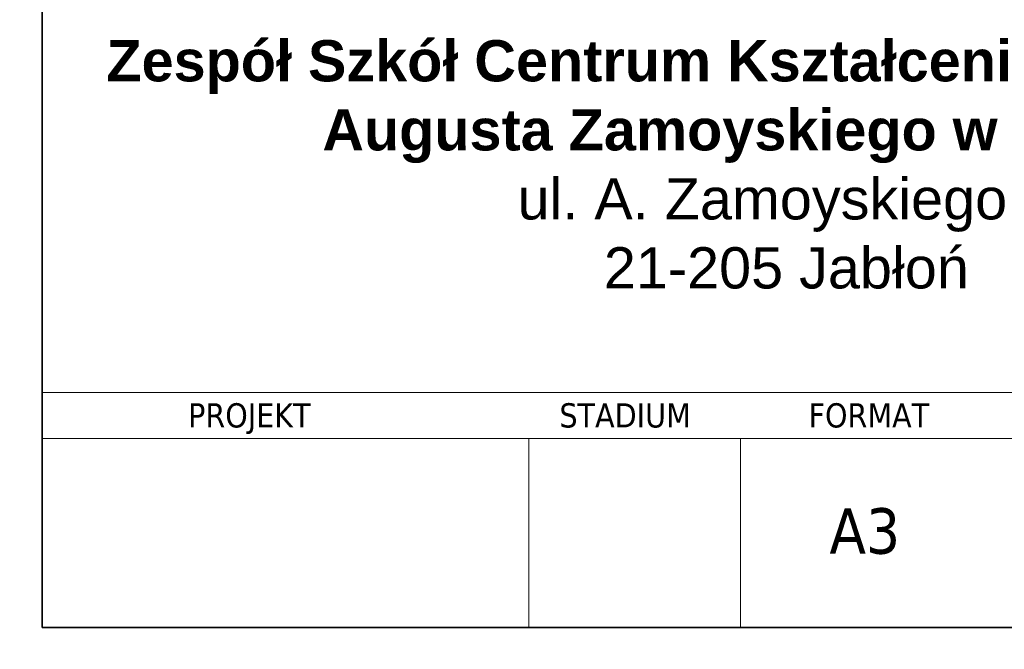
# Model space of a CAD drawing. Header units: metres. Extents: x 8472212 to 8494180, y 5728195 to 5779639.
# Tile 70 of 106: x 8478221 to 8478593, y 5747240 to 5747478. Entities that reach past the tile are written whole.
import ezdxf

# ---------------------------------------------------------------- set-up
doc = ezdxf.new("R2010")
doc.units = ezdxf.units.M
doc.header["$MEASUREMENT"] = 0
doc.layers.add('!elewacja-panele obrys', color=250, linetype='CONTINUOUS', lineweight=9, true_color=0x323232)
doc.layers.add('0A_MJ_tabelka', color=252, linetype='CONTINUOUS', lineweight=5)
doc.styles.add('arial', font='arial.ttf')

msp = doc.modelspace()

# ---------------------------------------------------------------- hatches: boundary and pattern name
at = {"layer": '!elewacja-panele obrys', "linetype": 'Continuous'}
h = msp.add_hatch(dxfattribs=at)
h.set_pattern_fill('AR-B816', color=256, scale=0.7)
h.paths.add_polyline_path([(8476374.12, 5751735.79), (8476348.87, 5751735.79), (8476348.87, 5751720.79), (8476374.12, 5751720.79)])
h.paths.add_polyline_path([(8476455.12, 5751735.79), (8476386.12, 5751735.79), (8476386.12, 5751720.79), (8476455.12, 5751720.79)])
h.paths.add_polyline_path([(8477348.87, 5751735.79), (8476643.12, 5751735.79), (8476643.12, 5751720.79), (8477348.87, 5751720.79)])
h.paths.add_polyline_path([(8479036.62, 5751735.79), (8478967.87, 5751735.79), (8477348.87, 5751735.79), (8477348.87, 5751720.79), (8479036.62, 5751720.79)])
h.paths.add_polyline_path([(8479048.62, 5751735.79), (8479048.62, 5751720.79), (8479073.87, 5751720.79), (8479073.87, 5751735.79)])
h.paths.add_polyline_path([(8479063.58, 5751728.64, -1), (8479062.06, 5751726.66, -1)], flags=16)
h.paths.add_polyline_path([(8479073.87, 5748406.79), (8478967.87, 5748406.79), (8478967.87, 5748391.79), (8479073.87, 5748391.79)])
h.paths.add_polyline_path([(8478779.87, 5748406.79), (8476348.87, 5748406.79), (8476348.87, 5748391.79), (8478779.87, 5748391.79)])
h.paths.add_polyline_path([(8472237.7, 5744980.45), (8472212.45, 5744980.45), (8472212.45, 5744965.45), (8472237.7, 5744965.45)])
h.paths.add_polyline_path([(8474700.2, 5744980.45), (8472249.7, 5744980.45), (8472249.7, 5744965.45), (8474700.2, 5744965.45)])
h.paths.add_polyline_path([(8474737.45, 5744980.45), (8474712.2, 5744980.45), (8474712.2, 5744965.45), (8474737.45, 5744965.45)])

# ---------------------------------------------------------------- linework, layer by layer
at = {"layer": '0A_MJ_tabelka', "color": 7, "lineweight": 35}
for p, q in [((8478229.35, 5747696.94), (8478229.35, 5747248.56)), ((8478229.35, 5747248.56), (8479739.73, 5747248.56))]:
    msp.add_line(p, q, dxfattribs=at)
at = {"layer": '0A_MJ_tabelka', "color": 7}
msp.add_line((8478229.35, 5747415.13), (8478229.35, 5747248.56), dxfattribs=at)
at = {"layer": '0A_MJ_tabelka', "color": 7, "linetype": 'Continuous'}
for p, q in [((8478229.35, 5747337.23), (8478786.21, 5747337.23)), ((8478229.35, 5747319.89), (8478786.21, 5747319.89)), ((8478413.08, 5747319.89), (8478413.08, 5747248.56)), ((8478493.02, 5747319.89), (8478493.02, 5747248.56))]:
    msp.add_line(p, q, dxfattribs=at)

# ---------------------------------------------------------------- texts
at = {"layer": '0A_MJ_tabelka', "color": 7, "attachment_point": 2, "line_spacing_factor": 1.004016, "style": 'arial'}
for s, insert, char_height, width in [('{\\fArial|b1|i0|c238|p34;Zespół Szkół Centrum Kształcenia Rolniczego im. Augusta Zamoyskiego w Jabłoniu\\P}ul. A. Zamoyskiego 4\\P21-205 Jabłoń', (8478510.28, 5747470.24), 15.56096, 515.0573), ('{\\fTahoma|b0|i0|c238|p34;A3}', (8478539.9, 5747293.63), 17.1634, 51.4726)]:
    msp.add_mtext(s, dxfattribs=dict(at, insert=insert, char_height=char_height, width=width))
at = {"layer": '0A_MJ_tabelka', "color": 7, "char_height": 9.1538, "attachment_point": 1, "style": 'arial'}
for s, insert in [('\\pt10.9758;{\\fTahoma|b0|i0|c238|p34;PROJEKT}', (8478284.48, 5747333.24)), ('\\pt10.9758;{\\fTahoma|b0|i0|c238|p34;STADIUM}', (8478424.63, 5747333.24)), ('\\pt10.9758;{\\fTahoma|b0|i0|c238|p34;FORMAT}', (8478518.67, 5747333.24))]:
    msp.add_mtext(s, dxfattribs=dict(at, insert=insert))

doc.saveas('drawing.dxf')
